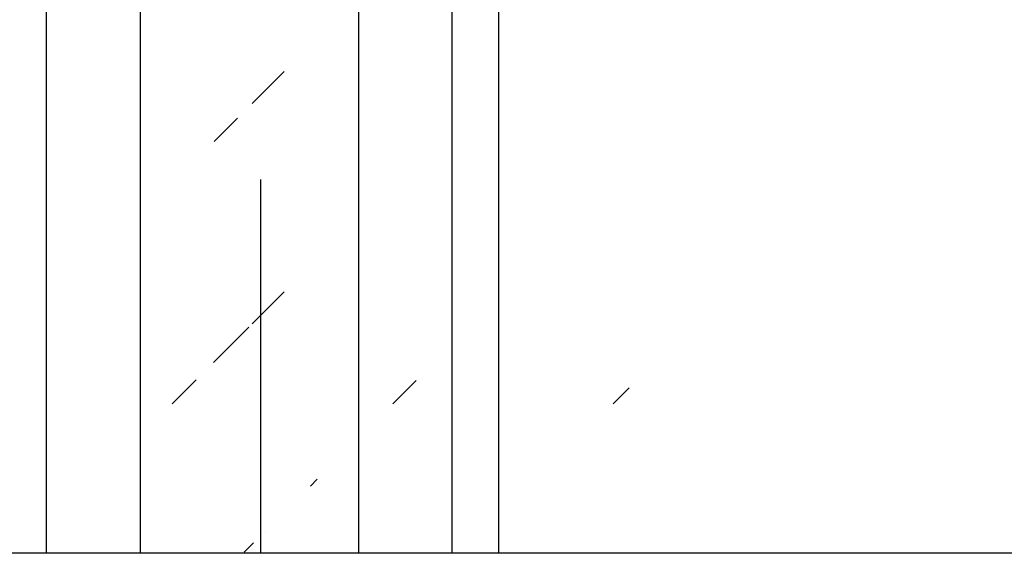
# Model space of a CAD drawing. Header units: inches. Extents: x 170 to 284, y 215 to 248.
# Tile 71 of 202: x 186.098 to 186.369, y 219.913 to 220.06. Entities that reach past the tile are written whole.
import ezdxf

# ---------------------------------------------------------------- set-up
doc = ezdxf.new("R2010")
doc.units = ezdxf.units.IN
doc.header["$LTSCALE"] = 0.25
doc.header["$MEASUREMENT"] = 0
for name, color, linetype in [('ANNOTATIONS', 1, 'Continuous'), ('LH BENCH MOUNT', 7, 'Continuous'), ('RH BENCH MOUNT', 7, 'Continuous')]:
    doc.layers.add(name, color=color, linetype=linetype)
doc.styles.add('ARIAL', font='arial.ttf', dxfattribs={"height": 0.09375})
doc.dimstyles.new('STANDARD$0', dxfattribs={"dimtxt": 0.09375, "dimasz": 0.09375, "dimexe": 0.03125, "dimexo": 0.046875, "dimgap": 0.09, "dimtad": 0, "dimtih": 1, "dimtoh": 1, "dimdec": 4, "dimzin": 0, "dimdsep": 46, "dimtxsty": 'ARIAL', "dimcen": 0.09, "dimadec": 0, "dimazin": 0, "dimtfac": 1, "dimtdec": 4, "dimtofl": 0, "dimtmove": 0, "dimatfit": 1, "dimfxl": 1, "dimtolj": 1, "dimtzin": 0, "dimarcsym": 0})
pattern_1 = [(45, (176.093024, 218.320867), (-0.03026527, 0.03026527), [])]

# ---------------------------------------------------------------- blocks, each defined once
blk = doc.blocks.new('*D39')
at = {"layer": 'ANNOTATIONS', "color": 0, "lineweight": -2, "transparency": 16777216}
for p, q in [((186.14929, 223.97596), (187.58974, 223.97596)), ((187.55849, 223.88221), (187.55849, 222.16203)), ((187.55849, 220.007), (187.55849, 221.72717)), ((186.82796, 219.91325), (187.58974, 219.91325))]:
    blk.add_line(p, q, dxfattribs=at)
at = {"layer": 'ANNOTATIONS', "color": 0, "transparency": 16777216}
for points in [[(187.54286, 223.88221), (187.57411, 223.88221), (187.55849, 223.97596)], [(187.54286, 220.007), (187.57411, 220.007), (187.55849, 219.91325)]]:
    blk.add_solid(points, dxfattribs=at)
at = {"layer": 'defpoints', "color": 0, "transparency": 16777216}
for p in [(186.10242, 223.97596), (186.78109, 219.91325), (187.55849, 219.91325)]:
    blk.add_point(p, dxfattribs=at)
at = {"layer": 'ANNOTATIONS', "color": 0, "transparency": 16777216, "insert": (187.55849, 221.9446), "char_height": 0.09375, "attachment_point": 5, "style": 'ARIAL'}
blk.add_mtext('\\A1;OPENING\\PHEIGHT', dxfattribs=at)

msp = doc.modelspace()

# ---------------------------------------------------------------- hatches: boundary and pattern name
at = {"layer": 'RH BENCH MOUNT'}
h = msp.add_hatch(dxfattribs=at)
h.set_pattern_fill('ANSI32', color=256, scale=0.342412, style=0)
h.set_pattern_definition([(45, (176.09302, 218.32087), (-0.0907958, 0.0907958), []), (45, (176.15356, 218.32087), (-0.0907958, 0.0907958), [])])
edge = h.paths.add_edge_path(flags=0)
edge.add_arc((186.16629, 220.0973), 0.01589, 433.6903, 472.4706, ccw=False)
edge.add_arc((186.16407, 220.09247), 0.02116, 398.1045, 431.5772, ccw=False)
edge.add_arc((186.16749, 220.09428), 0.01736, 345.1802, 400.3659, ccw=False)
edge.add_arc((186.15465, 220.09846), 0.03085, 305.8303, 343.7795, ccw=False)
edge.add_line((186.17271, 220.07345), (186.16742, 220.06886))
edge.add_arc((186.1728, 220.06267), 0.0082, 490.9285, 540)
edge.add_line((186.1646, 220.06267), (186.1646, 219.95433))
edge.add_line((186.1646, 219.95433), (186.16218, 219.95433))
edge.add_line((186.16218, 219.95433), (186.16218, 220.06267))
edge.add_arc((186.1728, 220.06267), 0.01062, 490.9285, 540, ccw=False)
edge.add_line((186.16584, 220.07069), (186.17112, 220.07528))
edge.add_line((186.17112, 220.07528), (186.17122, 220.07535))
edge.add_arc((186.15465, 220.09846), 0.02844, 305.646, 343.7191)
edge.add_arc((186.16749, 220.09428), 0.01495, 345.2914, 400.5472)
edge.add_arc((186.16407, 220.09247), 0.01875, 397.9579, 431.4396)
edge.add_arc((186.16629, 220.0973), 0.01347, 433.8776, 472.2736)
edge.add_arc((186.16372, 220.10431), 0.00601, 474.9825, 495.7176)
edge.add_arc((186.17352, 220.09706), 0.01816, 500.8993, 540)
edge.add_arc((186.16629, 220.09706), 0.01094, 180, 270)
edge.add_arc((186.16629, 220.08798), 0.00187, 270, 285.6422)
edge.add_line((186.16679, 220.08618), (186.16745, 220.08386))
edge.add_arc((186.16629, 220.08798), 0.00428, 270, 285.6422, ccw=False)
edge.add_arc((186.16629, 220.09706), 0.01335, 180, 270, ccw=False)
edge.add_arc((186.17352, 220.09706), 0.02058, 500.6114, 540, ccw=False)
edge.add_arc((186.16372, 220.10431), 0.00843, 474.5777, 496.4997, ccw=False)
h = msp.add_hatch(dxfattribs=at)
h.set_pattern_fill('ANSI31', color=256, scale=0.342412, style=0)
h.set_pattern_definition(pattern_1)
edge = h.paths.add_edge_path(flags=0)
edge.add_arc((186.15816, 220.05064), 0.00642, 450, 540, ccw=False)
edge.add_line((186.15816, 220.05706), (186.15816, 220.00142))
edge.add_line((186.15816, 220.00142), (186.15174, 220.00142))
edge.add_line((186.15174, 220.00142), (186.15174, 220.05064))
h = msp.add_hatch(dxfattribs=at)
h.set_pattern_fill('ANSI31', color=256, scale=0.342412, style=0)
h.set_pattern_definition(pattern_1)
edge = h.paths.add_edge_path(flags=0)
edge.add_arc((186.1646, 220.05064), 0.00642, 360, 450, ccw=False)
edge.add_line((186.17102, 220.05064), (186.17102, 220.00142))
edge.add_line((186.17102, 220.00142), (186.1646, 220.00142))
edge.add_line((186.1646, 220.00142), (186.1646, 220.05706))
h = msp.add_hatch(dxfattribs=at)
h.set_pattern_fill('ANSI31', color=256, scale=0.342412, style=0)
h.set_pattern_definition(pattern_1)
edge = h.paths.add_edge_path(flags=0)
edge.add_arc((186.16004, 219.98858), 0.00214, 321.3178, 398.6822, ccw=False)
edge.add_arc((186.16338, 219.9859), 0.00214, 501.3178, 578.6822)
edge.add_arc((186.16004, 219.98323), 0.00214, 321.3178, 398.6822, ccw=False)
edge.add_arc((186.16338, 219.98055), 0.00214, 501.3178, 578.6822)
edge.add_arc((186.16004, 219.97788), 0.00214, 321.3178, 398.6822, ccw=False)
edge.add_arc((186.16338, 219.9752), 0.00214, 501.3178, 578.6822)
edge.add_arc((186.16004, 219.97253), 0.00214, 321.3178, 398.6822, ccw=False)
edge.add_arc((186.16338, 219.96985), 0.00214, 501.3178, 578.6822)
edge.add_arc((186.16004, 219.96718), 0.00214, 321.3178, 398.6822, ccw=False)
edge.add_arc((186.16338, 219.9645), 0.00214, 501.3178, 578.6822)
edge.add_arc((186.16004, 219.96183), 0.00214, 360, 398.6822, ccw=False)
edge.add_line((186.16218, 219.96183), (186.16218, 219.95433))
edge.add_line((186.16218, 219.95433), (186.16445, 219.95433))
edge.add_line((186.16445, 219.95433), (186.16445, 219.95353))
edge.add_arc((186.16017, 219.93413), 0.01986, 286.7263, 437.5541, ccw=False)
edge.add_line((186.16588, 219.91511), (186.16557, 219.91396))
edge.add_line((186.16557, 219.91396), (186.16473, 219.9148))
edge.add_arc((186.16017, 219.93413), 0.01986, 271.7263, 283.2737, ccw=False)
edge.add_line((186.16077, 219.91428), (186.16017, 219.91325))
edge.add_line((186.16017, 219.91325), (186.15957, 219.91428))
edge.add_arc((186.16017, 219.93413), 0.01986, 256.7263, 268.2737, ccw=False)
edge.add_line((186.15561, 219.9148), (186.15476, 219.91396))
edge.add_line((186.15476, 219.91396), (186.15445, 219.91511))
edge.add_arc((186.16017, 219.93413), 0.01986, 102.4459, 253.2737, ccw=False)
edge.add_line((186.15589, 219.95353), (186.15589, 219.95433))
edge.add_line((186.15589, 219.95433), (186.15816, 219.95433))
edge.add_line((186.15816, 219.95433), (186.15816, 219.96183))
edge.add_arc((186.1603, 219.96183), 0.00214, 501.3178, 540, ccw=False)
edge.add_arc((186.15696, 219.9645), 0.00214, 321.3178, 398.6822)
edge.add_arc((186.1603, 219.96718), 0.00214, 141.3178, 218.6822, ccw=False)
edge.add_arc((186.15696, 219.96985), 0.00214, 321.3178, 398.6822)
edge.add_arc((186.1603, 219.97253), 0.00214, 141.3178, 218.6822, ccw=False)
edge.add_arc((186.15696, 219.9752), 0.00214, 321.3178, 398.6822)
edge.add_arc((186.1603, 219.97788), 0.00214, 141.3178, 218.6822, ccw=False)
edge.add_arc((186.15696, 219.98055), 0.00214, 321.3178, 398.6822)
edge.add_arc((186.1603, 219.98323), 0.00214, 141.3178, 218.6822, ccw=False)
edge.add_arc((186.15696, 219.9859), 0.00214, 321.3178, 398.6822)
edge.add_arc((186.1603, 219.98858), 0.00214, 141.3178, 218.6822, ccw=False)
edge.add_arc((186.15696, 219.99126), 0.00214, 321.3178, 398.6822)
edge.add_arc((186.1603, 219.99393), 0.00214, 141.3178, 218.6822, ccw=False)
edge.add_arc((186.15696, 219.99661), 0.00214, 321.3178, 398.6822)
edge.add_arc((186.1603, 219.99928), 0.00214, 93.5115, 218.6822, ccw=False)
edge.add_arc((186.16004, 219.99928), 0.00214, 321.3178, 446.4885, ccw=False)
edge.add_arc((186.16338, 219.99661), 0.00214, 501.3178, 578.6822)
edge.add_arc((186.16004, 219.99393), 0.00214, 321.3178, 398.6822, ccw=False)
edge.add_arc((186.16338, 219.99126), 0.00214, 501.3178, 578.6822)
edge = h.paths.add_edge_path(flags=0)
edge.add_arc((186.16017, 219.93413), 0.01815, 180, 540, ccw=False)
h = msp.add_hatch(dxfattribs=at)
h.set_pattern_fill('ANSI31', color=256, scale=0.342412, style=0)
h.set_pattern_definition(pattern_1)
edge = h.paths.add_edge_path(flags=0)
edge.add_arc((186.06185, 219.95433), 0.00642, 450, 540, ccw=False)
edge.add_line((186.06185, 219.96075), (186.14532, 219.96075))
edge.add_arc((186.14532, 219.96718), 0.00642, 270, 360)
edge.add_line((186.15174, 219.96718), (186.15174, 219.98858))
edge.add_line((186.15174, 219.98858), (186.15816, 219.98858))
edge.add_line((186.15816, 219.98858), (186.15816, 219.95433))
edge.add_line((186.15816, 219.95433), (186.05543, 219.95433))
h = msp.add_hatch(dxfattribs=at)
h.set_pattern_fill('ANSI31', color=256, scale=0.342412, style=0)
h.set_pattern_definition(pattern_1)
edge = h.paths.add_edge_path(flags=0)
edge.add_arc((186.2609, 219.95433), 0.00642, 360, 450, ccw=False)
edge.add_line((186.26732, 219.95433), (186.1646, 219.95433))
edge.add_line((186.1646, 219.95433), (186.1646, 219.98858))
edge.add_line((186.1646, 219.98858), (186.17102, 219.98858))
edge.add_line((186.17102, 219.98858), (186.17102, 219.96718))
edge.add_arc((186.17744, 219.96718), 0.00642, 180, 270)
edge.add_line((186.17744, 219.96075), (186.2609, 219.96075))

# ---------------------------------------------------------------- linework, layer by layer
at = {"layer": 'LH BENCH MOUNT'}
msp.add_line((187.70143, 219.91325), (184.9149, 219.91325), dxfattribs=at)
at = {"layer": 'RH BENCH MOUNT'}
for p, q in [((186.19134, 224.16601), (186.19134, 219.91325)), ((186.21702, 224.16601), (186.21702, 219.91325)), ((186.22986, 219.91325), (186.22986, 224.16601)), ((186.10573, 219.91325), (186.10573, 224.07125)), ((186.13142, 220.19064), (186.13142, 219.91325)), ((186.1646, 219.91325), (186.1646, 220.01597))]:
    msp.add_line(p, q, dxfattribs=at)

# ---------------------------------------------------------------- dimensions: what is measured, and where the dimension line sits
at = {"layer": 'ANNOTATIONS'}
dim = msp.add_linear_dim(base=(187.55849, 219.91325), p1=(186.10242, 223.97596), p2=(186.78109, 219.91325), angle=90, text='OPENING\\PHEIGHT', dimstyle='STANDARD$0', dxfattribs=at)
dim.commit()
dim.dimension.update_dxf_attribs({"geometry": '*D39', "text_midpoint": (187.55849, 221.9446)})

doc.saveas('drawing.dxf')
